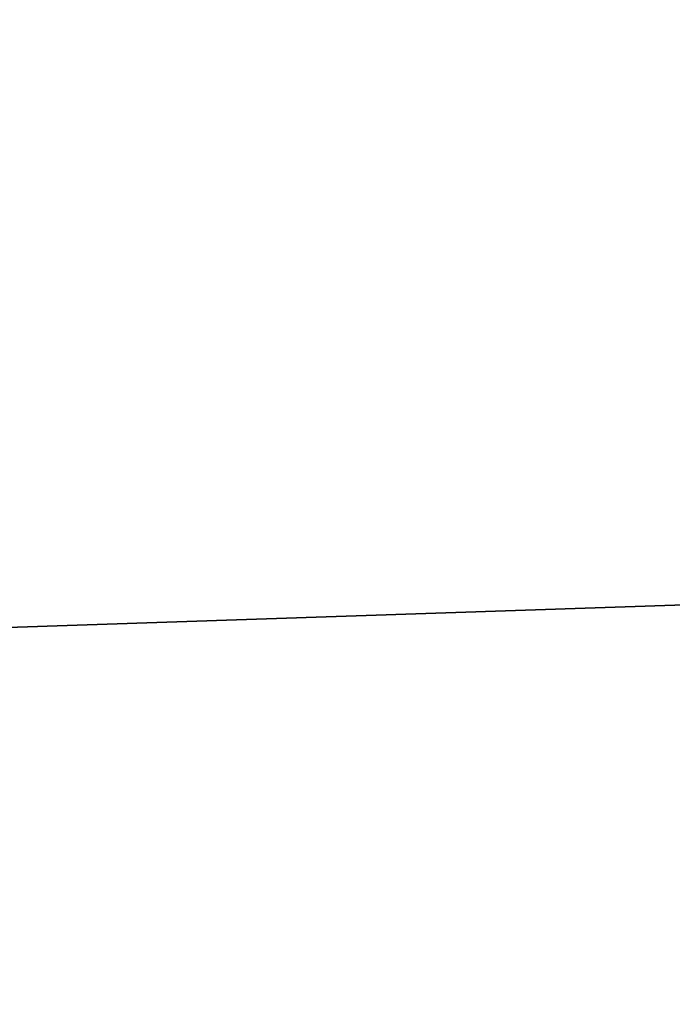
# Model space of a CAD drawing. Header units: inches. Extents: x -29.2 to 29.2, y -3.1 to 3.1.
# Tile 173 of 256: x -20.655 to -20.497, y -2.643 to -2.404. Entities that reach past the tile are written whole.
import ezdxf

# ---------------------------------------------------------------- set-up
doc = ezdxf.new("R2010")
doc.units = ezdxf.units.IN
doc.header["$MEASUREMENT"] = 0
doc.layers.add('AFURN-3-VPPT', color=4, linetype='Continuous', true_color=0x00ffff)

msp = doc.modelspace()

# ---------------------------------------------------------------- meshes
at = {"layer": 'AFURN-3-VPPT'}
mesh = msp.add_polyface(dxfattribs=at)
corners = [(-24.99519, -2.79525, 18.93404), (-24.99519, -2.79525, 18.93404), (-24.99519, -2.79525, 18.93404), (-20.33883, -2.64056, 18.93404), (-20.33883, -2.64056, 18.93404), (-20.33883, -2.64056, 18.93404), (-24.99519, -2.79525, 14.22299), (-24.99519, -2.79525, 14.22299), (-24.99519, -2.79525, 14.22299), (-20.33883, -2.64056, 14.22299), (-20.33883, -2.64056, 14.22299), (-20.33883, -2.64056, 14.22299), (-24.99851, -2.69552, 18.92954), (-24.99851, -2.69552, 18.92954), (-24.66269, -2.33662, 18.9139), (-24.66269, -2.33662, 18.9139), (-20.34214, -2.54083, 18.92954), (-20.34214, -2.54083, 18.92954), (-20.70104, -2.20501, 18.9139), (-20.70104, -2.20501, 18.9139), (-24.99851, -2.69552, 14.22638), (-24.99851, -2.69552, 14.22638), (-24.66269, -2.33662, 14.23818), (-24.66269, -2.33662, 14.23818), (-20.34214, -2.54083, 14.22638), (-20.34214, -2.54083, 14.22638), (-20.70104, -2.20501, 14.23818), (-20.70104, -2.20501, 14.23818), (-24.97058, -2.511, 18.92128), (-24.97058, -2.511, 18.92128), (-24.97058, -2.511, 18.92128), (-20.38225, -2.35857, 18.92128), (-20.38225, -2.35857, 18.92128), (-20.38225, -2.35857, 18.92128), (-24.84498, -2.37675, 18.91543), (-24.84498, -2.37675, 18.91543), (-24.84498, -2.37675, 18.91543), (-20.51649, -2.23295, 18.91543), (-20.51649, -2.23295, 18.91543), (-20.51649, -2.23295, 18.91543), (-24.97058, -2.51099, 14.23261), (-24.97058, -2.51099, 14.23261), (-24.97058, -2.51099, 14.23261), (-20.38226, -2.35856, 14.23261), (-20.38226, -2.35856, 14.23261), (-20.38226, -2.35856, 14.23261), (-24.84497, -2.37674, 14.23702), (-24.84497, -2.37674, 14.23702), (-24.84497, -2.37674, 14.23702), (-20.51649, -2.23295, 14.23702), (-20.51649, -2.23295, 14.23702), (-20.51649, -2.23295, 14.23702)]
mesh.append_faces([[corners[k] for k in face] for face in [(0, 4, 16, 12), (20, 24, 9, 6), (14, 18, 27, 23), (17, 3, 10, 25), (5, 2, 7, 11), (1, 13, 21, 8), (23, 47, 34, 14), (46, 41, 28, 35), (40, 21, 13, 29), (18, 38, 49, 27), (37, 32, 43, 50), (31, 17, 25, 44), (16, 33, 30, 12), (33, 39, 36, 30), (39, 19, 15, 36), (20, 42, 45, 24), (42, 48, 51, 45), (48, 22, 26, 51)]])

doc.saveas('drawing.dxf')
